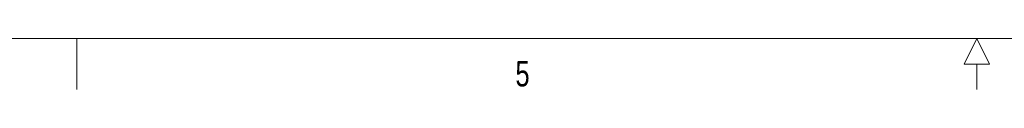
# Model space of a CAD drawing. Header units: inches. Extents: x 0.8 to 33.2, y 0.3 to 21.8.
# Tile 24 of 52: x 12.479 to 17.129, y 0.26 to 0.5. Entities that reach past the tile are written whole.
import ezdxf

# ---------------------------------------------------------------- set-up
doc = ezdxf.new("R2010")
doc.units = ezdxf.units.IN
doc.header["$MEASUREMENT"] = 0
doc.styles.add('SLDTEXTSTYLE0', font='TXT', dxfattribs={"width": 0.75})

msp = doc.modelspace()

# ---------------------------------------------------------------- linework, layer by layer
at = {"color": 7, "linetype": 'Continuous', "lineweight": 0}
for p, q in [((33, 0.5), (1, 0.5)), ((12.75, 0.5), (12.75, 0.26)), ((17, 0.5), (16.94, 0.38)), ((17, 0.5), (17.06, 0.38)), ((17.06, 0.38), (16.94, 0.38)), ((17, 0.38), (17, 0.26))]:
    msp.add_line(p, q, dxfattribs=at)

# ---------------------------------------------------------------- texts
at = {"color": 7, "linetype": 'Continuous', "lineweight": 0, "insert": (14.8205, 0.394), "char_height": 0.12, "attachment_point": 1, "style": 'SLDTEXTSTYLE0'}
msp.add_mtext('5', dxfattribs=at)

doc.saveas('drawing.dxf')
